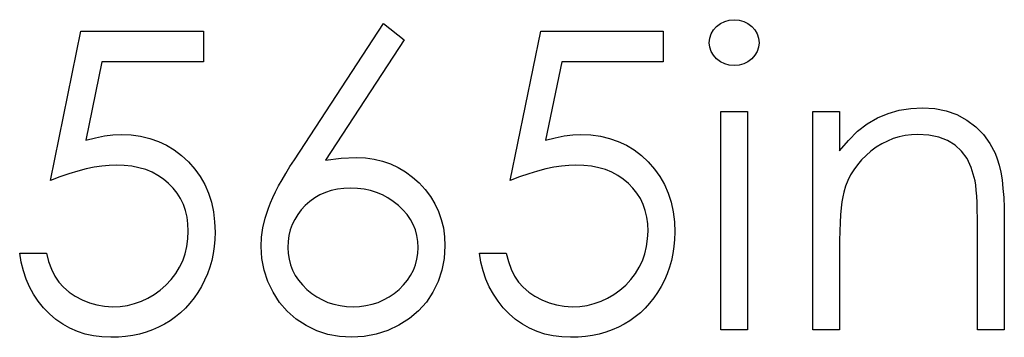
# Model space of a CAD drawing. Header units: inches. Extents: x 0.1 to 87.3, y 0.1 to 33.9.
# Tile 145 of 161: x 32.4225 to 32.7314, y 27.2312 to 27.331. Entities that reach past the tile are written whole.
import ezdxf

# ---------------------------------------------------------------- set-up
doc = ezdxf.new("R2010")
doc.units = ezdxf.units.IN
doc.header["$MEASUREMENT"] = 0

msp = doc.modelspace()

# ---------------------------------------------------------------- linework, layer by layer
at = {"color": 7, "linetype": 'Continuous', "flags": 128}
for points in [[(32.646604, 27.33097), (32.648163, 27.330839), (32.649609, 27.330445), (32.650942, 27.329768), (32.652144, 27.328848), (32.653158, 27.32774), (32.653872, 27.326501), (32.654304, 27.325167), (32.654454, 27.323721), (32.654454, 27.323721), (32.654304, 27.322313), (32.653872, 27.320998), (32.653158, 27.319777), (32.652144, 27.318669), (32.650942, 27.317749), (32.649609, 27.317073), (32.648163, 27.316679), (32.646604, 27.316547), (32.646604, 27.316547), (32.645064, 27.316679), (32.643656, 27.317073), (32.642322, 27.317749), (32.64112, 27.318669), (32.640125, 27.319777), (32.639411, 27.320998), (32.638979, 27.322313), (32.638829, 27.323721), (32.638829, 27.323721), (32.638979, 27.325167), (32.639411, 27.326501), (32.640125, 27.32774), (32.64112, 27.328848), (32.642322, 27.329768), (32.643656, 27.330445), (32.645064, 27.330839), (32.646604, 27.33097)], [(32.536665, 27.329768), (32.543145, 27.324679), (32.543145, 27.324679), (32.518374, 27.2868), (32.518374, 27.2868), (32.523332, 27.287476), (32.528083, 27.287701), (32.528083, 27.287701), (32.530938, 27.28757), (32.53368, 27.287194), (32.536309, 27.286574), (32.538825, 27.285692), (32.541229, 27.284565), (32.543539, 27.283194), (32.545718, 27.28156), (32.547802, 27.279682), (32.549699, 27.277616), (32.551352, 27.275438), (32.552741, 27.273147), (32.553868, 27.270743), (32.554751, 27.268207), (32.555389, 27.265559), (32.555765, 27.262799), (32.555896, 27.259925), (32.555896, 27.259925), (32.555671, 27.256), (32.554957, 27.252263), (32.553793, 27.248733), (32.55214, 27.245371), (32.550075, 27.242291), (32.547596, 27.239549), (32.544741, 27.237126), (32.541473, 27.235042), (32.537961, 27.23337), (32.534299, 27.232169), (32.530525, 27.231455), (32.526599, 27.231211), (32.526599, 27.231211), (32.522825, 27.231436), (32.519181, 27.232131), (32.515669, 27.233295), (32.512308, 27.23491), (32.50919, 27.236957), (32.50643, 27.23938), (32.504007, 27.242178), (32.50196, 27.245352), (32.500326, 27.248789), (32.499143, 27.25232), (32.498448, 27.255982), (32.498204, 27.259756), (32.498204, 27.259756), (32.498354, 27.262649), (32.498786, 27.265635), (32.4995, 27.268677), (32.500495, 27.271794), (32.501134, 27.27341), (32.501866, 27.275119), (32.50273, 27.276884), (32.503688, 27.278743), (32.504777, 27.280696), (32.50596, 27.282706), (32.507275, 27.284809), (32.508683, 27.286987), (32.508683, 27.286987), (32.536666, 27.329768)], [(32.480175, 27.327365), (32.480175, 27.317749), (32.480175, 27.317749), (32.448287, 27.317749), (32.448287, 27.317749), (32.443235, 27.293091), (32.443235, 27.293091), (32.446221, 27.29388), (32.449057, 27.294462), (32.451742, 27.2948), (32.454278, 27.294913), (32.454278, 27.294913), (32.457414, 27.294781), (32.460419, 27.294368), (32.463273, 27.293692), (32.465996, 27.292753), (32.468569, 27.291551), (32.470992, 27.290067), (32.473283, 27.288321), (32.475443, 27.286293), (32.477396, 27.284058), (32.479086, 27.281692), (32.480532, 27.279156), (32.481696, 27.276489), (32.482617, 27.273654), (32.483255, 27.270668), (32.48365, 27.267531), (32.483781, 27.264245), (32.483781, 27.264245), (32.483706, 27.261954), (32.483518, 27.2597), (32.48318, 27.257503), (32.482711, 27.255343), (32.48211, 27.25324), (32.481377, 27.251193), (32.480494, 27.249183), (32.479499, 27.247211), (32.478391, 27.245333), (32.47717, 27.243568), (32.475875, 27.241915), (32.474485, 27.240375), (32.472982, 27.238948), (32.471386, 27.237634), (32.469715, 27.236432), (32.467931, 27.235342), (32.466071, 27.234366), (32.464137, 27.233539), (32.462146, 27.232826), (32.460081, 27.232244), (32.45794, 27.231793), (32.455724, 27.231474), (32.453432, 27.231267), (32.451085, 27.231211), (32.451085, 27.231211), (32.448287, 27.231323), (32.445601, 27.23168), (32.443028, 27.232244), (32.440568, 27.233051), (32.438221, 27.234084), (32.435986, 27.235361), (32.433845, 27.236845), (32.431835, 27.238573), (32.429976, 27.240488), (32.428323, 27.242535), (32.426859, 27.244714), (32.425582, 27.247042), (32.424511, 27.249484), (32.423647, 27.252075), (32.422971, 27.254798), (32.422483, 27.257653), (32.422483, 27.257653), (32.430896, 27.257653), (32.430896, 27.257653), (32.431572, 27.254986), (32.432436, 27.252601), (32.433507, 27.25046), (32.434765, 27.248582), (32.436249, 27.24693), (32.437958, 27.245446), (32.439892, 27.244113), (32.442052, 27.242967), (32.444343, 27.242028), (32.446709, 27.241371), (32.449113, 27.240958), (32.451573, 27.240826), (32.451573, 27.240826), (32.453977, 27.240939), (32.456287, 27.241258), (32.458522, 27.241784), (32.460663, 27.242535), (32.46271, 27.243474), (32.464682, 27.244657), (32.46656, 27.246028), (32.468363, 27.247625), (32.469996, 27.249371), (32.471424, 27.25123), (32.472626, 27.253202), (32.473621, 27.255268), (32.474391, 27.257446), (32.474936, 27.259719), (32.475255, 27.262104), (32.475368, 27.264602), (32.475368, 27.264602), (32.475274, 27.266855), (32.474992, 27.268996), (32.474504, 27.271024), (32.473828, 27.27294), (32.472964, 27.274762), (32.471912, 27.276471), (32.470654, 27.278067), (32.469208, 27.279551), (32.467611, 27.280903), (32.465865, 27.282067), (32.464006, 27.283044), (32.462015, 27.28387), (32.459893, 27.28449), (32.457639, 27.28494), (32.455273, 27.285203), (32.452756, 27.285297), (32.452756, 27.285297), (32.450578, 27.285222), (32.448268, 27.284997), (32.445864, 27.284621), (32.443329, 27.284095), (32.4407, 27.283419), (32.437939, 27.282593), (32.435084, 27.281616), (32.432098, 27.28049), (32.432098, 27.28049), (32.441714, 27.327365), (32.441714, 27.327365), (32.480175, 27.327365)], [(32.624406, 27.327365), (32.624406, 27.317749), (32.624406, 27.317749), (32.592517, 27.317749), (32.592517, 27.317749), (32.587466, 27.293091), (32.587466, 27.293091), (32.590452, 27.29388), (32.593287, 27.294462), (32.595973, 27.2948), (32.598508, 27.294913), (32.598508, 27.294913), (32.601645, 27.294781), (32.604649, 27.294368), (32.607504, 27.293692), (32.610227, 27.292753), (32.6128, 27.291551), (32.615223, 27.290067), (32.617514, 27.288321), (32.619673, 27.286293), (32.621627, 27.284058), (32.623317, 27.281692), (32.624763, 27.279156), (32.625927, 27.276489), (32.626847, 27.273654), (32.627486, 27.270668), (32.62788, 27.267531), (32.628012, 27.264245), (32.628012, 27.264245), (32.627937, 27.261954), (32.627749, 27.2597), (32.627411, 27.257503), (32.626941, 27.255343), (32.62634, 27.25324), (32.625608, 27.251193), (32.624725, 27.249183), (32.62373, 27.247211), (32.622622, 27.245333), (32.621401, 27.243568), (32.620105, 27.241915), (32.618716, 27.240375), (32.617213, 27.238948), (32.615617, 27.237634), (32.613945, 27.236432), (32.612161, 27.235342), (32.610302, 27.234366), (32.608368, 27.233539), (32.606377, 27.232826), (32.604311, 27.232244), (32.60217, 27.231793), (32.599954, 27.231474), (32.597663, 27.231267), (32.595316, 27.231211), (32.595316, 27.231211), (32.592517, 27.231323), (32.589832, 27.23168), (32.587259, 27.232244), (32.584799, 27.233051), (32.582451, 27.234084), (32.580217, 27.235361), (32.578076, 27.236845), (32.576066, 27.238573), (32.574207, 27.240488), (32.572554, 27.242535), (32.571089, 27.244714), (32.569812, 27.247042), (32.568742, 27.249484), (32.567878, 27.252075), (32.567202, 27.254798), (32.566714, 27.257653), (32.566714, 27.257653), (32.575127, 27.257653), (32.575127, 27.257653), (32.575803, 27.254986), (32.576667, 27.252601), (32.577738, 27.25046), (32.578996, 27.248582), (32.580479, 27.24693), (32.582188, 27.245446), (32.584123, 27.244113), (32.586282, 27.242967), (32.588574, 27.242028), (32.59094, 27.241371), (32.593344, 27.240958), (32.595804, 27.240826), (32.595804, 27.240826), (32.598208, 27.240939), (32.600518, 27.241258), (32.602753, 27.241784), (32.604894, 27.242535), (32.606941, 27.243474), (32.608912, 27.244657), (32.61079, 27.246028), (32.612593, 27.247625), (32.614227, 27.249371), (32.615654, 27.25123), (32.616856, 27.253202), (32.617852, 27.255268), (32.618622, 27.257446), (32.619166, 27.259719), (32.619486, 27.262104), (32.619598, 27.264602), (32.619598, 27.264602), (32.619504, 27.266855), (32.619223, 27.268996), (32.618734, 27.271024), (32.618058, 27.27294), (32.617194, 27.274762), (32.616143, 27.276471), (32.614884, 27.278067), (32.613438, 27.279551), (32.611842, 27.280903), (32.610096, 27.282067), (32.608236, 27.283044), (32.606246, 27.28387), (32.604124, 27.28449), (32.60187, 27.28494), (32.599504, 27.285203), (32.596987, 27.285297), (32.596987, 27.285297), (32.594809, 27.285222), (32.592499, 27.284997), (32.590095, 27.284621), (32.58756, 27.284095), (32.58493, 27.283419), (32.58217, 27.282593), (32.579315, 27.281616), (32.576329, 27.28049), (32.576329, 27.28049), (32.585944, 27.327365), (32.585944, 27.327365), (32.624406, 27.327365)], [(32.671281, 27.302124), (32.679694, 27.302124), (32.679694, 27.302124), (32.679694, 27.289767), (32.679694, 27.289767), (32.682455, 27.293072), (32.685347, 27.295908), (32.68839, 27.298237), (32.691582, 27.300096), (32.694906, 27.301504), (32.698381, 27.302519), (32.702005, 27.30312), (32.705761, 27.303326), (32.705761, 27.303326), (32.709555, 27.303082), (32.713123, 27.302368), (32.716466, 27.301148), (32.719583, 27.299457), (32.7224, 27.297354), (32.724842, 27.294913), (32.72687, 27.292133), (32.728504, 27.289016), (32.72918, 27.287269), (32.729762, 27.285279), (32.73025, 27.283081), (32.730663, 27.28064), (32.730964, 27.277973), (32.731189, 27.275081), (32.73134, 27.271945), (32.731377, 27.268602), (32.731377, 27.268602), (32.731377, 27.233615), (32.731377, 27.233615), (32.722964, 27.233615), (32.722964, 27.233615), (32.722964, 27.265841), (32.722964, 27.265841), (32.722945, 27.268639), (32.722907, 27.271193), (32.722832, 27.273503), (32.72272, 27.275588), (32.722569, 27.27741), (32.7224, 27.278987), (32.722194, 27.280339), (32.721968, 27.281429), (32.721968, 27.281429), (32.721011, 27.284584), (32.719677, 27.287326), (32.717987, 27.289635), (32.71594, 27.291532), (32.713536, 27.293016), (32.710794, 27.294068), (32.707714, 27.294706), (32.704296, 27.294913), (32.704296, 27.294913), (32.702268, 27.294838), (32.700296, 27.294593), (32.698362, 27.29418), (32.696503, 27.293617), (32.694681, 27.292866), (32.692916, 27.291983), (32.691207, 27.290913), (32.689554, 27.289692), (32.687995, 27.28834), (32.686587, 27.286931), (32.68531, 27.285429), (32.684164, 27.283851), (32.683169, 27.282199), (32.682305, 27.280471), (32.681572, 27.278649), (32.68099, 27.276771), (32.68099, 27.276771), (32.68069, 27.275381), (32.680427, 27.273729), (32.680201, 27.271832), (32.680014, 27.269654), (32.679882, 27.267231), (32.67977, 27.264545), (32.679713, 27.261597), (32.679694, 27.258385), (32.679694, 27.258385), (32.679694, 27.233615), (32.679694, 27.233615), (32.671281, 27.233615), (32.671281, 27.233615), (32.671281, 27.302124)], [(32.642434, 27.302124), (32.650848, 27.302124), (32.650848, 27.302124), (32.650848, 27.233615), (32.650848, 27.233615), (32.642435, 27.233615), (32.642435, 27.233615), (32.642435, 27.302124)], [(32.526318, 27.278086), (32.524177, 27.277992), (32.522149, 27.277748), (32.520214, 27.277316), (32.518374, 27.276734), (32.516646, 27.275964), (32.515031, 27.275025), (32.51351, 27.273917), (32.512083, 27.27264), (32.510805, 27.27125), (32.509697, 27.269766), (32.508758, 27.268226), (32.507988, 27.266611), (32.507387, 27.264921), (32.506956, 27.263156), (32.506711, 27.261334), (32.506618, 27.259418), (32.506618, 27.259418), (32.506711, 27.257522), (32.506993, 27.255719), (32.507463, 27.253953), (32.50812, 27.252282), (32.508946, 27.250667), (32.509979, 27.249146), (32.511181, 27.247662), (32.51259, 27.246272), (32.51413, 27.244995), (32.515745, 27.243887), (32.517435, 27.242948), (32.5192, 27.242197), (32.521041, 27.241596), (32.522975, 27.241164), (32.524966, 27.24092), (32.52705, 27.240826), (32.52705, 27.240826), (32.529135, 27.24092), (32.531125, 27.241164), (32.53306, 27.241596), (32.5349, 27.242197), (32.536666, 27.242948), (32.538356, 27.243887), (32.539952, 27.244995), (32.541492, 27.246272), (32.542901, 27.247662), (32.544121, 27.249146), (32.545135, 27.250667), (32.54598, 27.252282), (32.546638, 27.253953), (32.547107, 27.255719), (32.547389, 27.257522), (32.547483, 27.259418), (32.547483, 27.259418), (32.547389, 27.261334), (32.547089, 27.263156), (32.546619, 27.264921), (32.545943, 27.266611), (32.54506, 27.268226), (32.54399, 27.269766), (32.542732, 27.27125), (32.541285, 27.27264), (32.539689, 27.273917), (32.538018, 27.275025), (32.536271, 27.275964), (32.53445, 27.276734), (32.532534, 27.277316), (32.530543, 27.277748), (32.528477, 27.277992), (32.526318, 27.278086)]]:
    msp.add_lwpolyline(points, dxfattribs=at)

doc.saveas('drawing.dxf')
